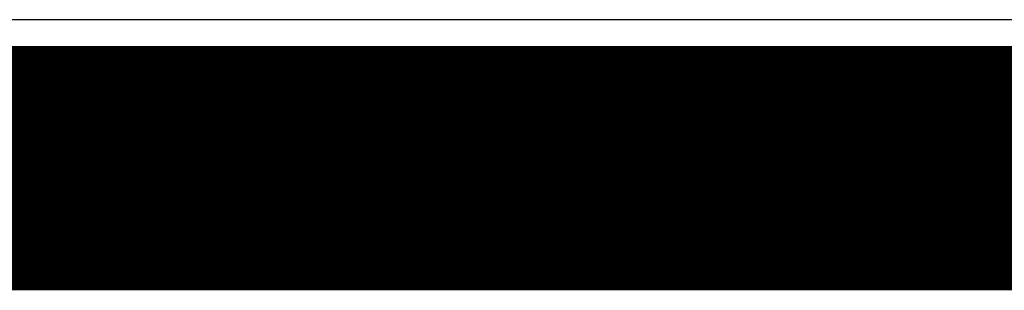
# Model space of a CAD drawing. Header units: millimetres. Extents: x -0.08 to 3.17, y -0.08 to 4.88.
# Tile 41 of 164: x 1.83 to 2.16, y -0.08 to 0.01. Entities that reach past the tile are written whole.
import ezdxf

# ---------------------------------------------------------------- set-up
doc = ezdxf.new("R2010")
doc.units = ezdxf.units.MM
doc.header["$MEASUREMENT"] = 0
for name, color, linetype in [('BottomLayer', 5, 'Continuous'), ('Mechanical3', 76, 'Continuous'), ('Mechanical4', 56, 'Continuous'), ('MidLayer1', 16, 'Continuous'), ('MidLayer2', 76, 'Continuous'), ('TopLayer', 1, 'Continuous')]:
    doc.layers.add(name, color=color, linetype=linetype)

msp = doc.modelspace()

# ---------------------------------------------------------------- linework, layer by layer
at = {"layer": 'BottomLayer'}
msp.add_line((2.97244, 0.01405), (1.69937, 0.01405), dxfattribs=at)
at = {"layer": 'Mechanical3', "const_width": 0.07874}
msp.add_lwpolyline([(1.69291, -0.03937), (2.97244, -0.03937)], dxfattribs=at)
at = {"layer": 'Mechanical4', "const_width": 0.01}
msp.add_lwpolyline([(0.09843, 0), (2.97244, 0)], dxfattribs=at)
at = {"layer": 'MidLayer1'}
msp.add_line((2.97244, 0.01405), (1.69937, 0.01405), dxfattribs=at)
at = {"layer": 'MidLayer2'}
msp.add_line((2.97244, 0.01405), (1.68805, 0.01405), dxfattribs=at)
at = {"layer": 'TopLayer'}
msp.add_line((2.97244, 0.01405), (1.69937, 0.01405), dxfattribs=at)

doc.saveas('drawing.dxf')
